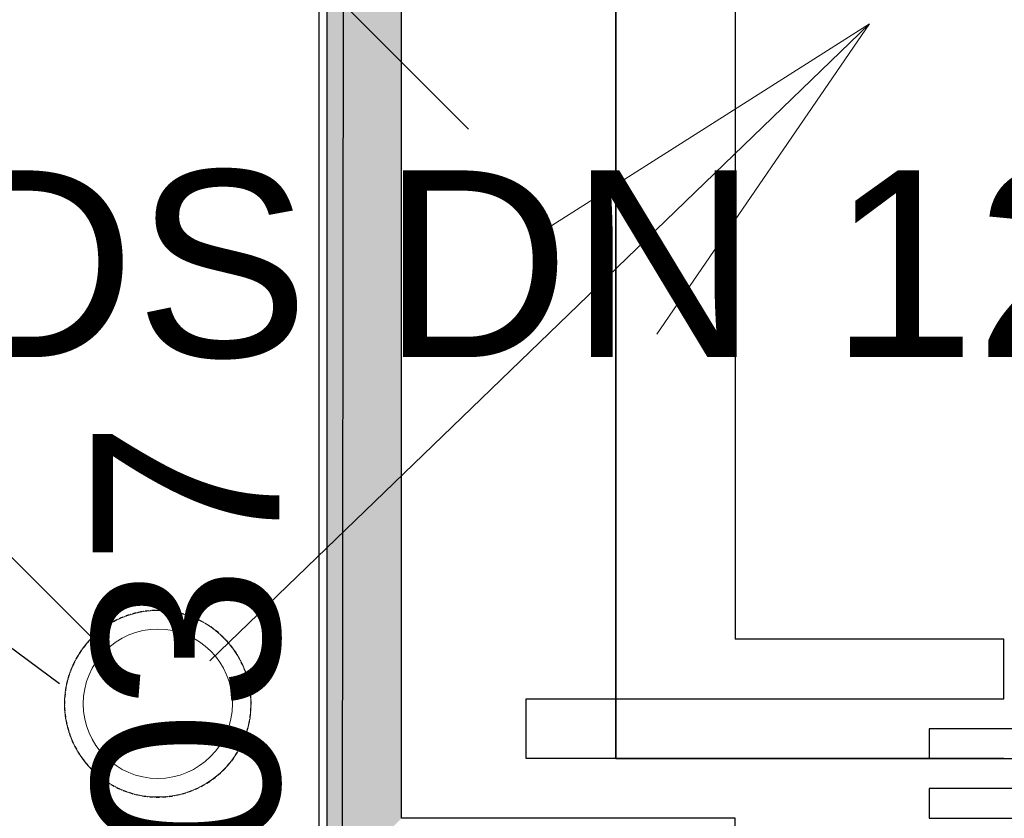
# Model space of a CAD drawing. Header units: millimetres. Extents: x -28761 to 4793, y -4271 to 20239.
# Tile 161 of 256: x -13048 to -12388, y 9465 to 10000. Entities that reach past the tile are written whole.
import ezdxf

# ---------------------------------------------------------------- set-up
doc = ezdxf.new("R2010")
doc.units = ezdxf.units.MM
doc.header["$MEASUREMENT"] = 0
doc.linetypes.add('Čerchovaná M', pattern=[4.5, 2.5, -0.85, 0.3, -0.85])
for name, color, linetype in [('5._POHLED ZÁPADNÍ_1_Anotace - SP', 7, 'Continuous'), ('5._POHLED ZÁPADNÍ_1_Kóty - SP', 7, 'Continuous'), ('5._POHLED ZÁPADNÍ_1_Nové_3D prvky fasada stavajici', 7, 'Continuous'), ('5._POHLED ZÁPADNÍ_1_Nové_Kóty - SP', 7, 'Continuous'), ('5._POHLED ZÁPADNÍ_1_Nové_Popis', 7, 'Continuous'), ('5._POHLED ZÁPADNÍ_1_Nové_TZB - horkovod', 7, 'Continuous'), ('5._POHLED ZÁPADNÍ_1_Nové_Výplně – Řezové', 7, 'Continuous'), ('5._POHLED ZÁPADNÍ_1_Nové_VÝTAH VAR 1', 7, 'Continuous'), ('5._POHLED ZÁPADNÍ_1_TZB - kanalizace', 7, 'Continuous')]:
    doc.layers.add(name, color=color, linetype=linetype)
doc.styles.add('GENEROVANÝ_STYL_1', font='txt')
doc.styles.add('GENEROVANÝ_STYL_2', font='txt')

msp = doc.modelspace()

# ---------------------------------------------------------------- hatches: boundary and pattern name
at = {"layer": '5._POHLED ZÁPADNÍ_1_Nové_Výplně – Řezové', "linetype": 'Continuous', "lineweight": 0, "true_color": 0x3f2a2a}
msp.add_hatch(color=19, dxfattribs=at).paths.add_polyline_path([(-12842.41, 9414.66), (-12792.41, 9464.66), (-12792.41, 11494.66), (-12842.41, 11544.66)])

# ---------------------------------------------------------------- linework, layer by layer
at = {"layer": '5._POHLED ZÁPADNÍ_1_Nové_3D prvky fasada stavajici', "color": 1, "linetype": 'Čerchovaná M', "lineweight": 25, "flags": 128}
msp.add_lwpolyline([(-12952.58, 9603.81, 1), (-12958.62, 9478.96, 1)], format="xyb", close=True, dxfattribs=at)
at = {"layer": '5._POHLED ZÁPADNÍ_1_Nové_Kóty - SP', "color": 1, "linetype": 'Continuous', "lineweight": 25}
for p, q in [((-12947.48, 10126.25), (-12747.48, 9926.25)), ((-12847.48, 8989.08), (-12847.48, 10026.25))]:
    msp.add_line(p, q, dxfattribs=at)
at = {"layer": '5._POHLED ZÁPADNÍ_1_Nové_Popis', "color": 1, "linetype": 'Continuous', "lineweight": 25}
msp.add_line((-13151.37, 9650.76), (-13021.43, 9555.05), dxfattribs=at)
at = {"layer": '5._POHLED ZÁPADNÍ_1_Nové_TZB - horkovod', "color": 1, "linetype": 'Continuous', "lineweight": 25}
msp.add_line((-12830.53, 10688.25), (-12832.18, 9414.77), dxfattribs=at)
at = {"layer": '5._POHLED ZÁPADNÍ_1_Nové_VÝTAH VAR 1', "color": 1, "linetype": 'Continuous', "lineweight": 25}
for p, q in [((-12842.41, 11544.66), (-12842.41, 9414.66)), ((-12792.41, 9464.66), (-12792.41, 11494.66)), ((-12648.74, 9504.66), (-12648.74, 11454.66)), ((-12568.74, 11374.66), (-12568.74, 9584.66)), ((-12388.74, 9584.66), (-12568.74, 9584.66)), ((-12388.74, 9544.66), (-12388.74, 9584.66)), ((-12708.74, 9504.66), (-12708.74, 9544.66)), ((-12708.74, 9544.66), (-12388.74, 9544.66)), ((-12648.74, 9504.66), (-12708.74, 9504.66)), ((-12388.74, 9504.66), (-12708.74, 9504.66)), ((-12388.74, 9504.66), (-11748.74, 9504.66)), ((-12568.74, 9464.66), (-12792.41, 9464.66)), ((-12568.74, 9414.66), (-12568.74, 9464.66))]:
    msp.add_line(p, q, dxfattribs=at)
at = {"layer": '5._POHLED ZÁPADNÍ_1_Nové_VÝTAH VAR 1', "color": 1, "linetype": 'Continuous', "lineweight": 25, "flags": 128}
for points in [[(-12648.74, 9504.66), (-11488.74, 9504.66), (-11488.74, 11454.66), (-12648.74, 11454.66)], [(-12438.74, 9504.66), (-12118.74, 9504.66), (-12118.74, 9524.66), (-12438.74, 9524.66)], [(-12438.74, 9464.66), (-12118.74, 9464.66), (-12118.74, 9484.66), (-12438.74, 9484.66)]]:
    msp.add_lwpolyline(points, close=True, dxfattribs=at)
at = {"layer": '5._POHLED ZÁPADNÍ_1_TZB - kanalizace', "color": 30, "linetype": 'Continuous', "lineweight": 20, "true_color": 0xff6600}
for p, q in [((-12990.95, 9576.74), (-17008.02, 13593.81)), ((-12920.8, 9570.17), (-12478.75, 9996.84)), ((-12478.75, 9996.84), (-12691.62, 9861.71)), ((-12478.75, 9996.84), (-12621.32, 9788.88))]:
    msp.add_line(p, q, dxfattribs=at)
msp.add_circle((-12955.6, 9541.39), 50, dxfattribs=at)
for start, end in [(87.22919, 267.22919), (267.22919, 87.22919)]:
    msp.add_arc((-12955.6, 9541.39), 62.5, start, end, dxfattribs=at)

# ---------------------------------------------------------------- texts
at = {"layer": '5._POHLED ZÁPADNÍ_1_Anotace - SP', "color": 1, "linetype": 'Continuous', "lineweight": 25, "insert": (-12655.29, 9835.21), "char_height": 125, "attachment_point": 5, "style": 'GENEROVANÝ_STYL_1'}
msp.add_mtext('\\A1;{\\pqc;\\fArial|b0|i0|c238|p38;DS DN 1\\fArial|b0|i0|c238|p38;2\\fArial|b0|i0|c238|p38;0}', dxfattribs=at)
at = {"layer": '5._POHLED ZÁPADNÍ_1_Kóty - SP', "color": 1, "linetype": 'Continuous', "lineweight": 25, "insert": (-12872.48, 9293.95), "char_height": 125, "width": 427.4287, "attachment_point": 7, "rotation": 90, "style": 'GENEROVANÝ_STYL_2'}
msp.add_mtext('\\A1;{\\pql;\\fArial|b0|i0|c0|p38;1\xa0037}', dxfattribs=at)

doc.saveas('drawing.dxf')
